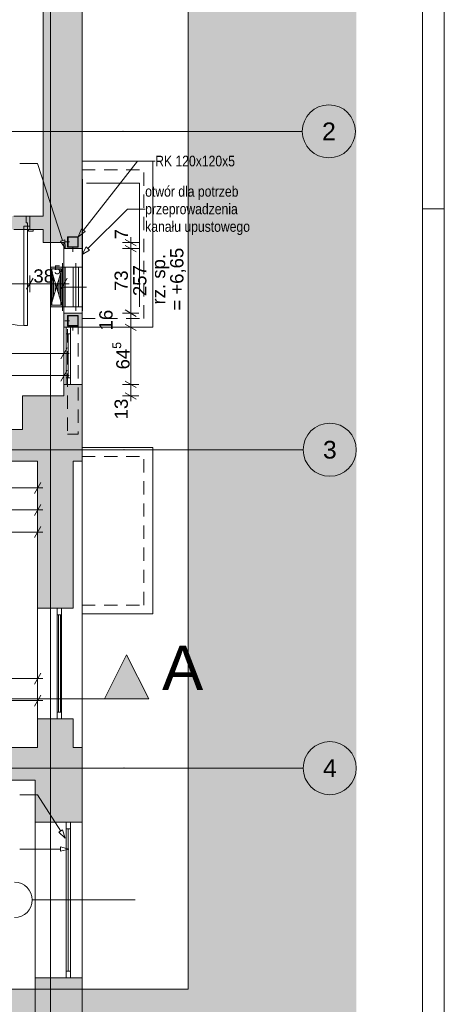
# Paper-space layout 'A-32 RZUT - PIĘTRO 2' of a CAD drawing. Header units: millimetres. Extents: x 0 to 800, y 0 to 550.
# Tile 16 of 17: x 704 to 800, y 117 to 340. Entities that reach past the tile are written whole.
import ezdxf
from ezdxf.xclip import XClip

# ---------------------------------------------------------------- set-up
doc = ezdxf.new("R2010")
doc.units = ezdxf.units.MM
doc.header["$MEASUREMENT"] = 0
doc.header["$XCLIPFRAME"] = 0
for name, pattern in [('ACAD_ISO03W100', [300, 120, -180]), ('DASHDOT', [254, 127, -63.5, 0, -63.5]), ('DASHDOTX2', [1000, 500, -250, 0, -250]), ('DOT2', [3, 0.5, -2.5]), ('Przer. długie kreski', [2.5, 1.5, -1]), ('PRZERYWANA_DU_A', [550, 350, -200])]:
    doc.linetypes.add(name, pattern=pattern)
for name, color, linetype, lineweight in [('0_Nr_pióra__2', 8, 'Continuous', 13), ('A_Arkusz_Nr_pióra__1', 7, 'Continuous', 20), ('A_linie przekroju_Nr_pióra__1', 7, 'Continuous', 20), ('A_wymiary_Nr_pióra__1', 7, 'Continuous', 20), ('A_wymiary_Nr_pióra__2', 8, 'Continuous', 13), ('A_ściany_Nr_pióra__1', 7, 'Continuous', 20), ('Drzwi Archicad_Nr_pióra__3', 252, 'Continuous', 13), ('Znaczniki okien Archicada_Nr_pióra__3', 252, 'Continuous', 13)]:
    doc.layers.add(name, color=color, linetype=linetype, lineweight=lineweight)
for name, color, linetype, lineweight, true_color in [('A_Arkusz_Nr_pióra__237', 7, 'Continuous', 5, 0x343434), ('A_konstrukcja stalowa_Nr_pióra__10', 7, 'Continuous', 13, 0x4b4b4b), ('A_opis_Nr_pióra__255', 7, 'Continuous', 15, 0x242424), ('A_opis_Nr_pióra__8', 7, 'Continuous', 13, 0x4c4c4c), ('A_osie_Nr_pióra__16', 7, 'Continuous', 5, 0x0f0f0f), ('A_osie_Nr_pióra__76', 7, 'Continuous', 5, 0x2d2d2d), ('A_sanitarne_Nr_pióra__6', 7, 'Continuous', 13, 0xa9a9a9), ('A_ściany_Nr_pióra__10', 7, 'Continuous', 13, 0x4b4b4b), ('A_ściany_Nr_pióra__19', 7, 'Continuous', 5, 0x191919), ('Okna Archicada_Nr_pióra__19', 7, 'Continuous', 5, 0x191919)]:
    doc.layers.add(name, color=color, linetype=linetype, lineweight=lineweight, true_color=true_color)
for name, color, linetype in [('A_konstrukcja stalowa', 7, 'Continuous'), ('A_linie przekroju', 7, 'Continuous'), ('A_podrys', 7, 'Continuous'), ('A_ppoż proj', 7, 'Continuous'), ('A_ściany', 7, 'Continuous')]:
    doc.layers.add(name, color=color, linetype=linetype)
doc.styles.add('STYL_AUTOMATYCZNY_1', font='arial.ttf')
doc.styles.add('STYL_AUTOMATYCZNY_2', font='ARIALN.TTF')
doc.styles.add('STYL_AUTOMATYCZNY_5', font='arial.ttf')

# ---------------------------------------------------------------- blocks, each defined once
blk = doc.blocks.new('Rysunek_2_2', base_point=(-3499.63, -647.6))
at = {"linetype": 'Continuous', "lineweight": 0, "true_color": 0x484848}
blk.add_hatch(color=251, dxfattribs=at).paths.add_polyline_path([(780.1, 528.17), (549.97, 528.17), (549.97, 438.17), (742.1, 438.17), (742.1, 120.55), (549.97, 120.55), (549.97, 110.55), (780.1, 110.55)])
at = {"layer": 'A_konstrukcja stalowa', "linetype": 'Continuous', "lineweight": 0, "true_color": 0x252525}
h = blk.add_hatch(color=250, dxfattribs=at)
h.paths.add_polyline_path([(714.85, 288.33), (717.25, 288.33), (717.25, 290.73), (714.85, 290.73)])
h.paths.add_polyline_path([(714.95, 288.43), (714.95, 290.63), (717.15, 290.63), (717.15, 288.43)], flags=0)
h = blk.add_hatch(color=250, dxfattribs=at)
h.paths.add_polyline_path([(714.85, 270.53), (717.25, 270.53), (717.25, 272.93), (714.85, 272.93)])
h.paths.add_polyline_path([(714.95, 270.63), (714.95, 272.83), (717.15, 272.83), (717.15, 270.63)], flags=0)
at = {"layer": 'A_linie przekroju', "linetype": 'Continuous', "lineweight": 0, "true_color": 0x000000}
blk.add_hatch(color=18, dxfattribs=at).paths.add_polyline_path([(733.19, 186.21), (728.19, 196.21), (723.19, 186.21)])
at = {"layer": 'A_ppoż proj', "linetype": 'Continuous', "lineweight": 0, "true_color": 0x121212}
blk.add_hatch(color=250, dxfattribs=at).paths.add_polyline_path([(706.3, 295.39), (682.24, 295.39), (682.24, 292.39), (706.3, 292.39)])
at = {"layer": 'A_ściany', "linetype": 'Continuous', "lineweight": 0, "true_color": 0x000000}
for points in [[(709.3, 420.67), (709.3, 289.39), (718.1, 289.39), (718.1, 430.17)], [(706.3, 295.39), (706.3, 292.39), (709.3, 292.39), (709.3, 295.39)], [(718.1, 289.39), (714, 289.39), (714, 288.03), (715.5, 288.03), (718.1, 288.03)], [(714, 270.23), (718.1, 270.23), (718.1, 273.43), (715.5, 273.43), (714, 273.43)], [(714, 254.73), (718.1, 239.93), (718.1, 257.31), (714, 257.31)], [(714, 254.73), (704.62, 254.73), (704.62, 239.93), (718.1, 239.93)], [(704.62, 247.13), (684.36, 247.13), (684.36, 239.93), (704.62, 239.93)], [(708.06, 206.71), (716.1, 206.71), (716.1, 239.93), (708.06, 239.93)], [(708.06, 175.19), (716.1, 175.19), (716.1, 181.73), (708.06, 181.73)], [(640.08, 167.81), (707.54, 167.81), (718.1, 175.19), (640.08, 175.19)], [(707.54, 158.35), (718.1, 158.35), (718.1, 175.19), (707.54, 167.81)], [(707.54, 123.15), (707.54, 110.55), (718.1, 110.55), (718.1, 123.15)]]:
    blk.add_hatch(color=18, dxfattribs=at).paths.add_polyline_path(points)
at = {"layer": '0_Nr_pióra__2', "color": 8, "linetype": 'PRZERYWANA_DU_A', "lineweight": 13, "ltscale": 2, "flags": 128}
blk.add_lwpolyline([(549.97, 120.55), (742.1, 120.55), (742.1, 438.17), (549.97, 438.17)], dxfattribs=at)
at = {"layer": 'A_konstrukcja stalowa_Nr_pióra__10', "color": 251, "linetype": 'DOT2', "lineweight": 13, "ltscale": 2, "true_color": 0x4b4b4b}
for p, q in [((716.05, 287.33), (716.05, 291.73)), ((714.25, 289.53), (717.85, 289.53)), ((716.05, 269.53), (716.05, 273.93)), ((714.25, 271.73), (717.85, 271.73))]:
    blk.add_line(p, q, dxfattribs=at)
at = {"layer": 'A_konstrukcja stalowa_Nr_pióra__10', "color": 251, "linetype": 'Continuous', "lineweight": 13, "ltscale": 2, "true_color": 0x4b4b4b}
for p, q in [((717.25, 290.73), (714.85, 290.73)), ((714.85, 290.73), (714.85, 288.33)), ((714.95, 288.43), (714.95, 290.63)), ((714.95, 290.63), (717.15, 290.63)), ((717.15, 290.63), (717.15, 288.43)), ((717.25, 288.33), (717.25, 290.73)), ((714.85, 288.33), (717.25, 288.33)), ((717.15, 288.43), (714.95, 288.43)), ((717.25, 272.93), (714.85, 272.93)), ((714.85, 272.93), (714.85, 270.53)), ((714.95, 270.63), (714.95, 272.83)), ((714.95, 272.83), (717.15, 272.83)), ((717.15, 272.83), (717.15, 270.63)), ((717.25, 270.53), (717.25, 272.93)), ((714.85, 270.53), (717.25, 270.53)), ((717.15, 270.63), (714.95, 270.63))]:
    blk.add_line(p, q, dxfattribs=at)
at = {"layer": 'A_konstrukcja stalowa_Nr_pióra__10', "color": 251, "linetype": 'Przer. długie kreski', "lineweight": 13, "ltscale": 2, "true_color": 0x4b4b4b, "flags": 128}
blk.add_lwpolyline([(714.85, 246.05), (717.25, 246.05), (717.25, 270.53), (714.85, 270.53)], close=True, dxfattribs=at)
at = {"layer": 'A_linie przekroju_Nr_pióra__1', "color": 7, "linetype": 'ACAD_ISO03W100', "lineweight": 20, "ltscale": 2}
blk.add_line((549.97, 186.21), (723.19, 186.21), dxfattribs=at)
at = {"layer": 'A_linie przekroju_Nr_pióra__1', "color": 7, "linetype": 'Continuous', "lineweight": 20, "ltscale": 2, "flags": 128}
blk.add_lwpolyline([(733.19, 186.21), (723.19, 186.21), (728.19, 196.21)], close=True, dxfattribs=at)
at = {"layer": 'A_opis_Nr_pióra__255', "color": 250, "linetype": 'Continuous', "lineweight": 15, "ltscale": 2, "true_color": 0x242424}
for p, q in [((708.06, 307.29), (704.04, 307.29)), ((713.71, 289.86), (708.06, 307.29)), ((718.4, 292.2), (730.61, 307.83)), ((730.61, 307.83), (734.64, 307.83)), ((719.42, 288.05), (728.35, 296.98)), ((728.35, 296.98), (732.38, 296.98)), ((717.25, 290.73), (718.01, 292.5)), ((717.25, 290.73), (718.79, 291.89)), ((718.01, 292.5), (718.79, 291.89)), ((713.24, 289.7), (714.19, 290.01)), ((714.29, 288.08), (713.24, 289.7)), ((714.29, 288.08), (714.19, 290.01)), ((718.1, 286.73), (719.07, 288.4)), ((718.1, 286.73), (719.77, 287.7)), ((719.07, 288.4), (719.77, 287.7)), ((708.06, 164.54), (704.04, 164.54)), ((713.29, 156.31), (708.06, 164.54)), ((712.86, 156.04), (713.71, 156.58)), ((714.29, 154.73), (712.86, 156.04)), ((714.29, 154.73), (713.71, 156.58)), ((708.06, 152.26), (704.04, 152.26)), ((713.27, 152.26), (708.06, 152.26)), ((713.27, 151.76), (713.27, 152.76)), ((715.14, 152.26), (713.27, 152.76)), ((715.14, 152.26), (713.27, 151.76))]:
    blk.add_line(p, q, dxfattribs=at)
at = {"layer": 'A_osie_Nr_pióra__16', "color": 250, "linetype": 'DASHDOTX2', "lineweight": 5, "ltscale": 2, "true_color": 0x0f0f0f}
for p, q in [((710.96, 409.46), (710.96, 110.55)), ((727.4, 314.55), (549.97, 314.55)), ((727.4, 314.55), (767.9, 314.55)), ((727.6, 242.55), (549.97, 242.55)), ((727.6, 242.55), (768.1, 242.55)), ((727.6, 170.55), (549.97, 170.55)), ((727.6, 170.55), (768.1, 170.55))]:
    blk.add_line(p, q, dxfattribs=at)
for p in [(727.4, 314.55), (727.4, 314.55), (727.6, 242.55), (727.6, 242.55), (727.6, 170.55), (727.6, 170.55)]:
    blk.add_point(p, dxfattribs=at)
at = {"layer": 'A_osie_Nr_pióra__76', "color": 250, "linetype": 'Continuous', "lineweight": 5, "ltscale": 2, "true_color": 0x2d2d2d}
for centre in [(773.9, 314.55), (774.1, 242.55), (774.1, 170.55)]:
    blk.add_circle(centre, 6, dxfattribs=at)
at = {"layer": 'A_sanitarne_Nr_pióra__6', "color": 253, "linetype": 'Continuous', "lineweight": 13, "ltscale": 2, "true_color": 0xa9a9a9}
for p, q in [((718.2, 273.93), (718.2, 303.73)), ((719.1, 302.83), (731.1, 302.83)), ((731.1, 302.83), (731.1, 274.83)), ((710.96, 273.93), (710.96, 284.73)), ((718.2, 283.83), (710.96, 283.83)), ((710.96, 274.83), (713.66, 283.83)), ((713.66, 274.83), (710.96, 283.83)), ((711.04, 275.09), (711.04, 283.56)), ((713.31, 283.43), (711.31, 283.43)), ((711.31, 283.43), (711.31, 275.23)), ((713.31, 275.23), (713.31, 283.43)), ((713.58, 275.09), (713.58, 283.56)), ((713.66, 273.93), (713.66, 284.73)), ((713.66, 273.93), (713.66, 284.73)), ((714.26, 274.83), (714.26, 283.83)), ((716.1, 274.83), (716.1, 283.83)), ((716.7, 273.93), (716.7, 284.73)), ((717.3, 274.83), (717.3, 283.83)), ((711.36, 276.15), (711.36, 282.5)), ((711.68, 277.21), (711.68, 281.44)), ((712.95, 277.21), (712.95, 281.44)), ((713.27, 276.15), (713.27, 282.5)), ((712, 278.27), (712, 280.39)), ((712.63, 278.27), (712.63, 280.39)), ((718.2, 274.83), (710.96, 274.83)), ((711.31, 275.23), (713.31, 275.23))]:
    blk.add_line(p, q, dxfattribs=at)
at = {"layer": 'A_sanitarne_Nr_pióra__6', "color": 253, "linetype": 'DASHDOT', "lineweight": 13, "ltscale": 2, "true_color": 0xa9a9a9}
blk.add_line((719.1, 279.33), (713.66, 279.33), dxfattribs=at)
at = {"layer": 'A_wymiary_Nr_pióra__1', "color": 7, "linetype": 'Continuous', "lineweight": 20, "ltscale": 2}
for p, q in [((727.85, 290.11), (730.35, 288.67)), ((730.35, 287.31), (727.85, 288.75)), ((707.02, 281.34), (705.58, 278.84)), ((713.28, 278.84), (714.72, 281.34)), ((727.85, 274.15), (730.35, 272.71)), ((727.85, 270.95), (730.35, 269.51)), ((713.28, 263.08), (714.72, 265.58)), ((713.28, 258.08), (714.72, 260.58)), ((727.85, 258.03), (730.35, 256.59)), ((727.85, 255.45), (730.35, 254.01)), ((707.34, 232.68), (708.78, 235.18)), ((707.34, 227.68), (708.78, 230.18)), ((707.34, 222.68), (708.78, 225.18)), ((707.34, 189.56), (708.78, 192.06)), ((707.34, 184.56), (708.78, 187.06))]:
    blk.add_line(p, q, dxfattribs=at)
at = {"layer": 'A_wymiary_Nr_pióra__2', "color": 8, "linetype": 'Continuous', "lineweight": 13, "ltscale": 2}
for p, q in [((729.1, 289.39), (729.1, 290.61)), ((730.97, 289.39), (727.23, 289.39)), ((730.97, 288.03), (727.23, 288.03)), ((729.1, 288.03), (729.1, 289.39)), ((729.1, 273.43), (729.1, 288.03)), ((706.3, 278.21), (706.3, 281.96)), ((714, 278.21), (714, 281.96)), ((682.7, 280.09), (706.3, 280.09)), ((706.3, 280.09), (714, 280.09)), ((714, 280.09), (715.22, 280.09)), ((730.97, 273.43), (727.23, 273.43)), ((729.1, 270.23), (729.1, 273.43)), ((730.97, 270.23), (727.23, 270.23)), ((729.1, 257.31), (729.1, 270.23)), ((714, 262.45), (714, 266.2)), ((578.75, 264.33), (714, 264.33)), ((714, 264.33), (715.22, 264.33)), ((714, 257.45), (714, 261.2)), ((642.4, 259.33), (714, 259.33)), ((714, 259.33), (715.22, 259.33)), ((730.97, 257.31), (727.23, 257.31)), ((729.1, 254.73), (729.1, 257.31)), ((730.97, 254.73), (727.23, 254.73)), ((729.1, 253.5), (729.1, 254.73)), ((675.3, 233.93), (708.06, 233.93)), ((708.06, 232.05), (708.06, 235.8)), ((708.06, 233.93), (709.28, 233.93)), ((708.06, 227.05), (708.06, 230.8)), ((675.3, 228.93), (708.06, 228.93)), ((708.06, 228.93), (709.28, 228.93)), ((708.06, 222.05), (708.06, 225.8)), ((580.58, 223.93), (708.06, 223.93)), ((708.06, 223.93), (709.28, 223.93)), ((708.06, 188.93), (708.06, 192.68)), ((676.46, 190.81), (708.06, 190.81)), ((708.06, 190.81), (709.28, 190.81)), ((708.06, 183.93), (708.06, 187.68)), ((676.46, 185.81), (708.06, 185.81)), ((708.06, 185.81), (709.28, 185.81))]:
    blk.add_line(p, q, dxfattribs=at)
at = {"layer": 'A_ściany_Nr_pióra__1', "color": 7, "linetype": 'Continuous', "lineweight": 20, "ltscale": 2}
for p, q in [((706.3, 295.39), (706.3, 293.09)), ((706.3, 293.09), (706.3, 292.39)), ((706.3, 292.39), (707.04, 292.39)), ((715.5, 288.03), (714, 288.03)), ((715.5, 288.03), (718.1, 288.03)), ((715.5, 273.43), (714, 273.43)), ((715.5, 273.43), (718.1, 273.43)), ((718.1, 270.23), (714, 270.23)), ((718.1, 257.31), (714, 257.31)), ((718.1, 239.93), (718.1, 174.81)), ((716.1, 206.71), (708.06, 206.71)), ((708.06, 206.71), (708.06, 181.73)), ((716.1, 181.73), (708.06, 181.73)), ((718.1, 158.35), (707.54, 158.35)), ((718.1, 123.15), (707.54, 123.15))]:
    blk.add_line(p, q, dxfattribs=at)
at = {"layer": 'A_ściany_Nr_pióra__1', "color": 7, "linetype": 'Continuous', "lineweight": 20, "ltscale": 2, "flags": 128}
for points in [[(718.1, 289.39), (718.1, 430.17)], [(709.3, 420.67), (709.3, 295.39)], [(709.3, 295.39), (706.3, 295.39)], [(706.3, 292.39), (709.3, 292.39)], [(709.3, 292.39), (709.3, 289.39)], [(709.3, 289.39), (714, 289.39)], [(714, 289.39), (714, 288.03)], [(718.1, 288.03), (718.1, 289.39)], [(714, 273.43), (714, 270.23)], [(718.1, 270.23), (718.1, 273.43)], [(714, 257.31), (714, 254.73)], [(718.1, 239.93), (718.1, 257.31)], [(714, 254.73), (704.62, 254.73)], [(704.62, 254.73), (704.62, 247.13)], [(704.62, 247.13), (684.36, 247.13)], [(684.36, 239.93), (704.62, 239.93)], [(704.62, 239.93), (708.06, 239.93)], [(708.06, 239.93), (708.06, 206.71)], [(716.1, 206.71), (716.1, 239.93)], [(716.1, 239.93), (718.1, 239.93)], [(708.06, 181.73), (708.06, 175.19)], [(716.1, 175.19), (716.1, 181.73)], [(708.06, 175.19), (640.08, 175.19)], [(718.1, 175.19), (716.1, 175.19)], [(718.1, 158.35), (718.1, 175.19)], [(640.08, 167.81), (707.54, 167.81)], [(707.54, 167.81), (707.54, 158.35)], [(707.54, 123.15), (707.54, 110.55)], [(718.1, 110.55), (718.1, 123.15)]]:
    blk.add_lwpolyline(points, dxfattribs=at)
at = {"layer": 'A_ściany_Nr_pióra__10', "color": 251, "linetype": 'Continuous', "lineweight": 13, "ltscale": 2, "true_color": 0x4b4b4b}
for p, q in [((718.1, 307.83), (734.1, 307.83)), ((734.1, 270.23), (734.1, 307.83)), ((718.1, 270.23), (734.1, 270.23)), ((718.1, 243.03), (734.1, 243.03)), ((734.1, 205.43), (734.1, 243.03)), ((718.1, 205.43), (734.1, 205.43))]:
    blk.add_line(p, q, dxfattribs=at)
at = {"layer": 'A_ściany_Nr_pióra__10', "color": 251, "linetype": 'Przer. długie kreski', "lineweight": 13, "ltscale": 2, "true_color": 0x4b4b4b}
for p, q in [((718.1, 305.83), (732.1, 305.83)), ((732.1, 272.23), (732.1, 305.83)), ((718.1, 272.23), (732.1, 272.23)), ((718.1, 241.03), (732.1, 241.03)), ((732.1, 207.43), (732.1, 241.03)), ((718.1, 207.43), (732.1, 207.43))]:
    blk.add_line(p, q, dxfattribs=at)
at = {"layer": 'A_ściany_Nr_pióra__19', "color": 250, "linetype": 'Continuous', "lineweight": 5, "ltscale": 2, "true_color": 0x191919}
for p, q in [((714, 270.23), (714, 257.31)), ((718.1, 257.31), (718.1, 270.23)), ((707.54, 158.35), (707.54, 123.15)), ((718.1, 123.15), (718.1, 158.35))]:
    blk.add_line(p, q, dxfattribs=at)
at = {"layer": 'Drzwi Archicad_Nr_pióra__3', "color": 252, "linetype": 'Przer. długie kreski', "lineweight": 13, "ltscale": 2}
for p, q in [((682.7, 295.39), (706.3, 295.39)), ((682.7, 292.39), (706.3, 292.39))]:
    blk.add_line(p, q, dxfattribs=at)
at = {"layer": 'Drzwi Archicad_Nr_pióra__3', "color": 252, "linetype": 'Continuous', "lineweight": 13, "ltscale": 2}
for p, q in [((705.5, 293.89), (705.5, 295.39)), ((705.5, 295.39), (706.3, 295.39)), ((706.3, 295.39), (706.3, 293.09)), ((706.3, 295.39), (706.3, 293.09)), ((706.3, 295.39), (706.3, 293.09)), ((705.74, 293.09), (704.94, 293.09)), ((704.94, 293.09), (704.94, 270.61)), ((705.74, 293.89), (705.5, 293.89)), ((705.74, 293.09), (705.74, 293.89)), ((706.3, 293.09), (705.74, 293.09)), ((705.74, 270.61), (705.74, 293.09)), ((705.8, 292.39), (705.8, 293.09)), ((705.8, 293.09), (706.3, 293.09)), ((706.3, 292.39), (705.8, 292.39)), ((706.04, 292.39), (707.04, 292.39)), ((706.04, 292.01), (706.04, 292.39)), ((707.04, 292.01), (706.04, 292.01)), ((706.3, 293.09), (706.3, 292.39)), ((706.3, 293.09), (706.3, 292.39)), ((706.3, 293.09), (706.3, 292.39)), ((706.3, 292.39), (707.04, 292.39)), ((706.3, 292.39), (707.04, 292.39)), ((707.04, 292.39), (707.04, 292.01)), ((704.94, 270.61), (705.74, 270.61))]:
    blk.add_line(p, q, dxfattribs=at)
blk.add_arc((705.74, 293.09), 22.48, 180, 270, dxfattribs=at)
at = {"layer": 'Okna Archicada_Nr_pióra__19', "color": 250, "linetype": 'Continuous', "lineweight": 5, "ltscale": 2, "true_color": 0x191919}
for p, q in [((715.5, 288.03), (714, 288.03)), ((714, 273.43), (714, 288.03)), ((715.5, 288.03), (718.1, 288.03)), ((718.1, 273.43), (718.1, 288.03)), ((715.5, 273.43), (714, 273.43)), ((715.5, 273.43), (718.1, 273.43)), ((714.5, 257.31), (714.5, 270.23)), ((714.5, 270.23), (715.5, 270.23)), ((715.5, 270.23), (715.5, 257.31)), ((714.5, 268.73), (715.5, 268.73)), ((715, 258.81), (715, 268.73)), ((714.5, 258.81), (715.5, 258.81)), ((715.5, 257.31), (714.5, 257.31)), ((712.5, 181.73), (712.5, 206.71)), ((713.5, 205.21), (712.5, 205.21)), ((712.8, 183.23), (712.8, 205.21)), ((713.2, 183.23), (713.2, 205.21)), ((713.5, 181.73), (713.5, 206.71)), ((713.5, 183.23), (712.5, 183.23)), ((714.5, 123.15), (714.5, 158.35)), ((714.5, 158.35), (715.5, 158.35)), ((715.5, 158.35), (715.5, 123.15)), ((714.5, 156.85), (715.5, 156.85)), ((715, 124.65), (715, 156.85)), ((714.5, 124.65), (715.5, 124.65)), ((715.5, 123.15), (714.5, 123.15))]:
    blk.add_line(p, q, dxfattribs=at)
at = {"layer": 'Znaczniki okien Archicada_Nr_pióra__3', "color": 252, "linetype": 'Continuous', "lineweight": 13, "ltscale": 2}
blk.add_line((706.85, 140.75), (730.1, 140.75), dxfattribs=at)
blk.add_arc((702.84, 140.75), 4.01, 270, 90, dxfattribs=at)
at = {"layer": 'A_linie przekroju_Nr_pióra__1', "color": 7, "linetype": 'Continuous', "lineweight": 20, "insert": (736.19, 188.21), "char_height": 10, "attachment_point": 7, "style": 'STYL_AUTOMATYCZNY_1'}
blk.add_mtext('\\A1;{\\pql;\\pt0;\\fArial|b0|i0|c238|p0;\\W1.000000;A}', dxfattribs=at)
at = {"layer": 'A_opis_Nr_pióra__8', "color": 251, "linetype": 'Continuous', "lineweight": 13, "true_color": 0x4c4c4c, "insert": (734.64, 307.82), "char_height": 2.4, "attachment_point": 4, "style": 'STYL_AUTOMATYCZNY_2'}
blk.add_mtext('\\A1;{\\pql;\\fArial Narrow|b0|i0|c238|p0;\\W1.000000;RK 120x120x5}', dxfattribs=at)
at = {"layer": 'A_opis_Nr_pióra__8', "color": 251, "linetype": 'Continuous', "lineweight": 13, "true_color": 0x4c4c4c, "insert": (732.38, 296.64), "char_height": 2.4, "attachment_point": 4, "line_spacing_factor": 0.992371, "style": 'STYL_AUTOMATYCZNY_2'}
blk.add_mtext('\\A1;{\\pql;\\fArial Narrow|b0|i0|c238|p0;\\W1.000000;otwór dla potrzeb \\P\\pql;\\fArial Narrow|b0|i0|c238|p0;\\W1.000000;przeprowadzenia \\P\\pql;\\fArial Narrow|b0|i0|c238|p0;\\W1.000000;kanału upustowego}', dxfattribs=at)
at = {"layer": 'A_osie_Nr_pióra__76', "color": 250, "linetype": 'Continuous', "lineweight": 5, "true_color": 0x2d2d2d, "char_height": 4, "attachment_point": 1, "style": 'STYL_AUTOMATYCZNY_1'}
for s, insert in [('\\A1;{\\pql;\\pt0;\\fArial|b0|i0|c238|p0;\\W1.000000;2}', (772.37, 316.55)), ('\\A1;{\\pql;\\pt0;\\fArial|b0|i0|c238|p0;\\W1.000000;3}', (772.57, 244.55)), ('\\A1;{\\pql;\\pt0;\\fArial|b0|i0|c238|p0;\\W1.000000;4}', (772.57, 172.55))]:
    blk.add_mtext(s, dxfattribs=dict(at, insert=insert))
at = {"layer": 'A_wymiary_Nr_pióra__1', "color": 7, "linetype": 'Continuous', "lineweight": 20, "insert": (707.11, 279.47), "char_height": 3, "attachment_point": 7, "style": 'STYL_AUTOMATYCZNY_1'}
blk.add_mtext('\\A1;{\\pql;\\fArial|b0|i0|c238|p0;\\W1.000000;38\\fArial|b0|i0|c238|p0;\\W1.000000;\\A1{\\H.66x;\\S5^  ;}}', dxfattribs=at)
at = {"layer": 'A_wymiary_Nr_pióra__1', "color": 7, "linetype": 'Continuous', "lineweight": 20, "char_height": 3, "attachment_point": 7, "rotation": 90, "style": 'STYL_AUTOMATYCZNY_5'}
for s, insert, width in [('\\A1;{\\pql;\\fArial|b0|i0|c238|p0;\\W1.000000;7}', (728.5, 290.11), 2.2882), ('\\A1;{\\pql;\\fArial|b0|i0|c238|p0;\\W1.000000;257}', (732.7, 277.29), 6.8645), ('\\A1;{\\pql;\\fArial|b0|i0|c238|p0;\\W1.000000;73}', (728.5, 278.44), 4.5763), ('\\A1;{\\pql;\\fArial|b0|i0|c238|p0;\\W1.000000;16}', (725.05, 269.54), 4.5763), ('\\A1;{\\pql;\\fArial|b0|i0|c238|p0;\\W1.000000;13}', (728.5, 249.43), 4.5763)]:
    blk.add_mtext(s, dxfattribs=dict(at, insert=insert, width=width))
at = {"layer": 'A_wymiary_Nr_pióra__1', "color": 7, "linetype": 'Continuous', "lineweight": 20, "insert": (733.9, 281.11), "char_height": 3, "width": 14.8852, "attachment_point": 2, "rotation": 90, "line_spacing_factor": 0.825183, "style": 'STYL_AUTOMATYCZNY_5'}
blk.add_mtext('\\A1;{\\pqc;\\fArial|b0|i0|c238|p0;\\W1.000000;rz. sp. = +6,65}', dxfattribs=at)
at = {"layer": 'A_wymiary_Nr_pióra__1', "color": 7, "linetype": 'Continuous', "lineweight": 20, "insert": (729.72, 260.72), "char_height": 3, "attachment_point": 7, "rotation": 90, "style": 'STYL_AUTOMATYCZNY_1'}
blk.add_mtext('\\A1;{\\pql;\\fArial|b0|i0|c238|p0;\\W1.000000;64\\fArial|b0|i0|c238|p0;\\W1.000000;\\A1{\\H.66x;\\S5^  ;}}', dxfattribs=at)

psp = doc.layouts.new('A-32 RZUT - PIĘTRO 2')

# ---------------------------------------------------------------- linework, layer by layer
at = {"layer": 'A_Arkusz_Nr_pióra__1', "color": 7, "linetype": 'Continuous', "lineweight": 20}
psp.add_line((795.1, 545.1), (795.1, 4.9), dxfattribs=at)
at = {"layer": 'A_Arkusz_Nr_pióra__1', "color": 7, "linetype": 'Continuous', "lineweight": 20, "flags": 128}
psp.add_lwpolyline([(0, 550), (800, 550), (800, 0), (0, 0)], close=True, dxfattribs=at)
at = {"layer": 'A_Arkusz_Nr_pióra__237', "color": 250, "linetype": 'Continuous', "lineweight": 5, "true_color": 0x343434}
psp.add_line((795.1, 297), (800, 297), dxfattribs=at)

# ---------------------------------------------------------------- block references
at = {"layer": 'A_podrys', "color": 37, "linetype": 'Continuous', "lineweight": 5, "true_color": 0x656532}
ref = psp.add_blockref('Rysunek_2_2', (-3499.63, -647.6), dxfattribs=at)
XClip(ref).set_block_clipping_path([(549.9695795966, 110.5468323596), (780.1, 528.1668323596)])

doc.saveas('drawing.dxf')
